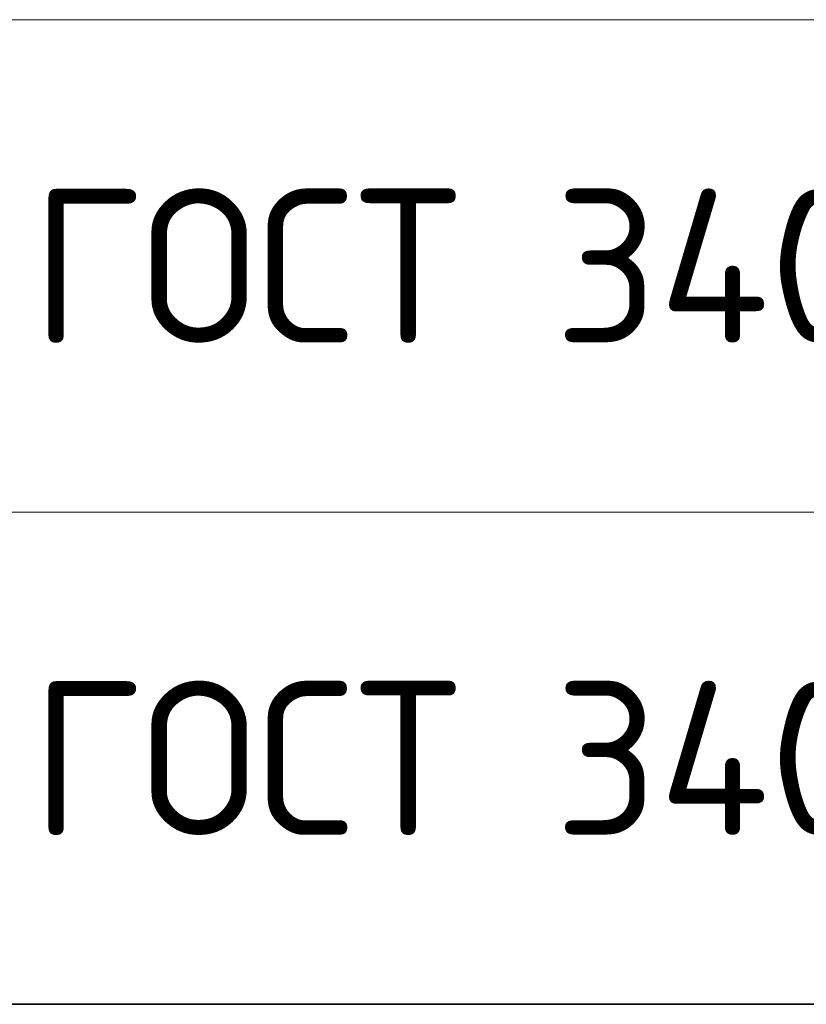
# Model space of a CAD drawing. Header units: metres. Extents: x -38 to 97, y -15 to 21.
# Tile 79 of 229: x 70.33 to 71.61, y 4.47 to 6.07. Entities that reach past the tile are written whole.
import ezdxf

# ---------------------------------------------------------------- set-up
doc = ezdxf.new("R2010")
doc.units = ezdxf.units.M
doc.styles.add('ISOCPEUR', font='txt')

msp = doc.modelspace()

# ---------------------------------------------------------------- linework, layer by layer
at = {"color": 7, "linetype": 'Continuous', "lineweight": 13, "transparency": 33554687}
for p, q in [((86.4198, 6.0717), (67.9198, 6.0717)), ((86.4198, 5.2717), (67.9198, 5.2717)), ((86.4198, 4.4717), (67.9198, 4.4717))]:
    msp.add_line(p, q, dxfattribs=at)
at = {"color": 7, "linetype": 'Continuous', "lineweight": 35, "transparency": 33554687}
msp.add_line((67.9198, 4.4717), (86.4198, 4.4717), dxfattribs=at)

# ---------------------------------------------------------------- texts
at = {"color": 7, "linetype": 'Continuous', "lineweight": 35, "transparency": 33554687, "char_height": 0.25, "width": 2.743715, "attachment_point": 7, "style": 'ISOCPEUR'}
for insert in [(70.3506, 5.5467), (70.3506, 4.7467)]:
    msp.add_mtext('\\W0.96;ГОСТ 34028-2016', dxfattribs=dict(at, insert=insert))

doc.saveas('drawing.dxf')
